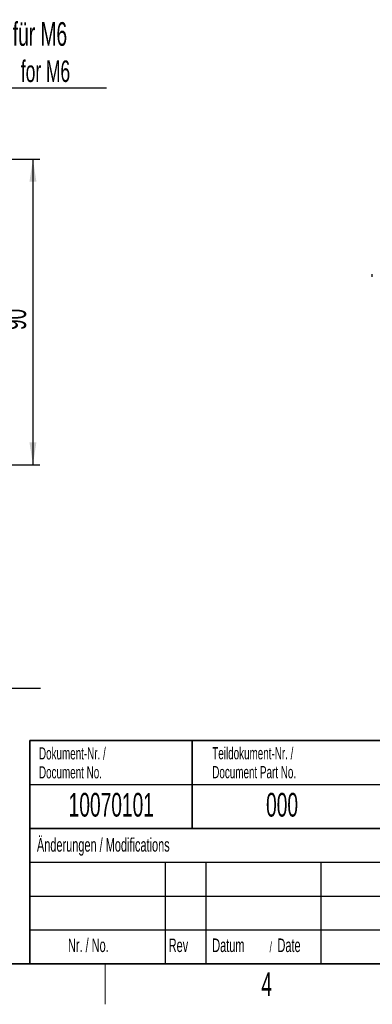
# Model space of a CAD drawing. Header units: millimetres. Extents: x 5 to 418, y 2 to 292.
# Tile 7 of 18: x 157 to 209, y 6 to 152. Entities that reach past the tile are written whole.
import ezdxf

# ---------------------------------------------------------------- set-up
doc = ezdxf.new("R2010")
doc.units = ezdxf.units.MM
doc.layers.add('SLD-0', color=7, linetype='Continuous')
doc.styles.add('SLDTEXTSTYLE0', font='TXT', dxfattribs={"width": 0.605})
doc.dimstyles.new('SLDDIMSTYLE1', dxfattribs={"dimtxt": 3.5, "dimasz": 3.302, "dimexe": 0, "dimexo": 0.0625, "dimgap": 0.875, "dimtad": 1, "dimdec": 0, "dimlfac": 2, "dimrnd": 1e-09, "dimzin": 12, "dimdsep": 46, "dimtxsty": 'SLDTEXTSTYLE0', "dimsah": 1, "dimcen": 0.09, "dimadec": 0, "dimazin": 3, "dimtfac": 1, "dimtofl": 0, "dimtmove": 0, "dimatfit": 3, "dimfxl": 1, "dimfrac": 2, "dimtolj": 1, "dimtzin": 12, "dimarcsym": 0})

# ---------------------------------------------------------------- blocks, each defined once
blk = doc.blocks.new('SW_NOTE_0_11')
at = {"layer": 'SLD-0', "color": 0, "char_height": 1.8, "attachment_point": 1, "style": 'SLDTEXTSTYLE0'}
for s, insert in [('Dokument-Nr. /', (0, 2.32)), ('Document No.', (0, -0.48))]:
    blk.add_mtext(s, dxfattribs=dict(at, insert=insert))
blk = doc.blocks.new('SW_NOTE_0_12')
at = {"layer": 'SLD-0', "color": 0, "char_height": 1.8, "attachment_point": 1, "style": 'SLDTEXTSTYLE0'}
for s, insert in [('Teildokument-Nr. /', (0, 2.32)), ('Document Part No.', (0, -0.48))]:
    blk.add_mtext(s, dxfattribs=dict(at, insert=insert))
blk = doc.blocks.new('SW_NOTE_0_13')
at = {"layer": 'SLD-0', "color": 0, "attachment_point": 1, "style": 'SLDTEXTSTYLE0'}
for s, insert, char_height in [('Datum', (0, 2.58), 2), ('/', (8.48, 2.08), 1.5), ('Date', (9.64, 2.58), 2)]:
    blk.add_mtext(s, dxfattribs=dict(at, insert=insert, char_height=char_height))
blk = doc.blocks.new('_D_6')
at = {"layer": 'SLD-0'}
for p, q in [((148.57, 130.9), (159.58, 130.9)), ((158.58, 130.9), (158.58, 85.75)), ((148.57, 85.75), (159.58, 85.75))]:
    blk.add_line(p, q, dxfattribs=at)
for points in [[(158.58, 130.9), (158.07, 127.6), (159.09, 127.6)], [(158.58, 85.75), (159.09, 89.05), (158.07, 89.05)]]:
    blk.add_solid(points, dxfattribs=at)
at = {"layer": 'SLD-0', "insert": (154.07, 105.65), "char_height": 3.5, "attachment_point": 1, "rotation": 90, "style": 'SLDTEXTSTYLE0'}
blk.add_mtext('90', dxfattribs=at)
blk = doc.blocks.new('SW_NOTE_0_16')
at = {"layer": 'SLD-0', "color": 0}
blk.add_line((14.32, 0), (0, 0), dxfattribs=at)
at = {"layer": 'SLD-0', "color": 0, "attachment_point": 1, "style": 'SLDTEXTSTYLE0'}
for s, insert, char_height in [('für M6', (0.47, 9.75), 3.5), ('for M6', (1.66, 4.08), 3.175)]:
    blk.add_mtext(s, dxfattribs=dict(at, insert=insert, char_height=char_height))
blk = doc.blocks.new('SW_NOTE_0_17')
at = {"layer": 'SLD-0', "color": 0}
blk.add_line((14.32, 0), (0, 0), dxfattribs=at)
blk.add_line((14.32, 0), (0, 0), dxfattribs=at)
at = {"layer": 'SLD-0', "color": 0, "attachment_point": 1, "style": 'SLDTEXTSTYLE0'}
for s, insert, char_height in [('für M8', (0.46, 9.72), 3.5), ('for M8', (1.65, 4.06), 3.175)]:
    blk.add_mtext(s, dxfattribs=dict(at, insert=insert, char_height=char_height))

msp = doc.modelspace()

# ---------------------------------------------------------------- linework, layer by layer
at = {"color": 7, "linetype": 'Continuous', "lineweight": 25}
msp.add_line((208.7088, 113.5279), (208.7088, 113.9307), dxfattribs=at)
at = {"layer": 'SLD-0', "lineweight": 35}
for p, q in [((158.1167, 45), (225.6167, 45)), ((158.1167, 45), (158.1167, 32)), ((182.1167, 45), (182.1167, 32)), ((158.1167, 32), (158.1167, 12)), ((158.1167, 32), (225.6167, 32)), ((26, 12), (408, 12)), ((158.1167, 12), (225.6167, 12))]:
    msp.add_line(p, q, dxfattribs=at)
at = {"layer": 'SLD-0'}
for p, q in [((158.1167, 38.5), (225.6167, 38.5)), ((158.1167, 27), (225.6167, 27)), ((178.1167, 27), (178.1167, 12)), ((184.1167, 27), (184.1167, 12)), ((201.1167, 27), (201.1167, 12)), ((158.1167, 22), (225.6167, 22)), ((158.1167, 17), (225.6167, 17))]:
    msp.add_line(p, q, dxfattribs=at)
at = {"layer": 'SLD-0', "lineweight": 25}
msp.add_line((158.1167, 32), (225.6167, 32), dxfattribs=at)
at = {"layer": 'SLD-0', "lineweight": 18}
msp.add_line((169.25, 6), (169.25, 12), dxfattribs=at)

# ---------------------------------------------------------------- block references
at = {"layer": 'SLD-0'}
for name, p in [('SW_NOTE_0_16', (155.1345, 141.4133)), ('SW_NOTE_0_17', (145.3883, 52.6824)), ('SW_NOTE_0_11', (159.4707, 41.6688)), ('SW_NOTE_0_12', (185.0721, 41.687)), ('SW_NOTE_0_13', (185.0629, 13.1463))]:
    msp.add_blockref(name, p, dxfattribs=at)

# ---------------------------------------------------------------- texts
at = {"layer": 'SLD-0', "style": 'SLDTEXTSTYLE0'}
for s, insert, char_height, attachment_point in [('10070101', (170.1557, 37.243), 3.5, 2), ('000', (195.3767, 37.243), 3.5, 2), ('Änderungen / Modifications', (159.1698, 30.5619), 2, 1), ('Nr. / No.', (163.7532, 15.7244), 2, 1), ('Rev', (178.6351, 15.7244), 2, 1), ('4', (193.1027, 10.743), 3.5, 2)]:
    msp.add_mtext(s, dxfattribs=dict(at, insert=insert, char_height=char_height, attachment_point=attachment_point))

# ---------------------------------------------------------------- dimensions: what is measured, and where the dimension line sits
at = {"layer": 'SLD-0'}
dim = msp.add_linear_dim(base=(158.5829, 85.7495), p1=(148.5672, 130.8995), p2=(148.5672, 85.7495), angle=90, dimstyle='SLDDIMSTYLE1', dxfattribs=at)
dim.commit()
dim.dimension.update_dxf_attribs({"geometry": '_D_6', "text_midpoint": (158.5829, 108.3245), "dimtype": 160})

doc.saveas('drawing.dxf')
